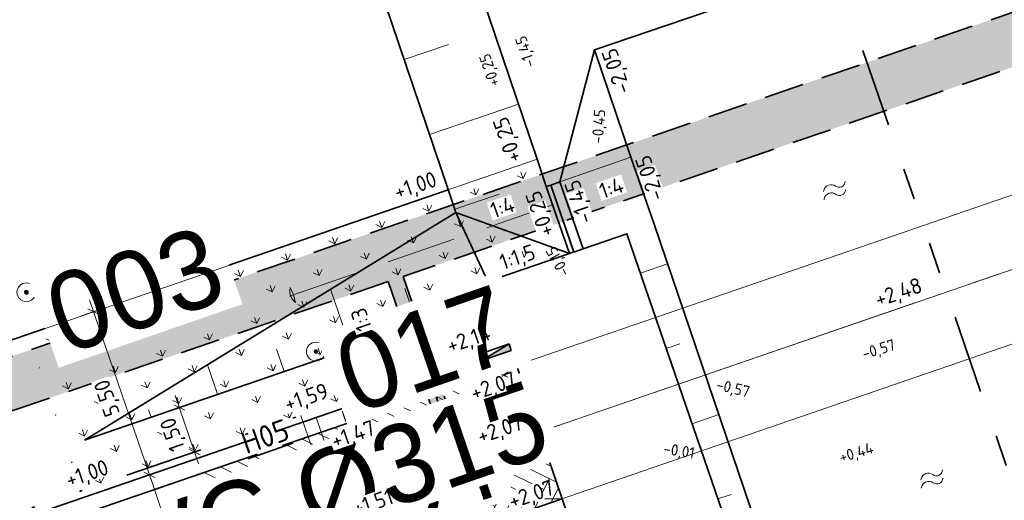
# Model space of a CAD drawing. Header units: metres. Extents: x 264779 to 275389, y 575281 to 580396.
# Tile 61 of 174: x 265316 to 265347, y 576968 to 576983. Entities that reach past the tile are written whole.
import ezdxf
from ezdxf.enums import TextEntityAlignment as Align
from ezdxf.lldxf.tags import DXFTag

# ---------------------------------------------------------------- set-up
doc = ezdxf.new("R2018")
doc.units = ezdxf.units.M
doc.set_wipeout_variables(frame=1)
for name, pattern in [('AL-TEKENBLADGRENS', [11.5, 2.5, -1.5, 1, -1.5, 1, -1.5, 2.5]), ('AM-AS', [16, 10, -2, 2, -2]), ('B-WE-RI-HWA_HUISAANSLUITING_PVC_125-G', [10, 3.25, -0.75, 1.25, -0.75, 1.25, -0.75, 1.25, -0.75]), ('B-WE-RI-HWA_PVC_125-G', [10, 2.25, -1.083333, 2.25, -1.083333, 2.25, -1.083333]), ('B-WE-RI-HWA_PVC_315-G', [10, 2, -1.125, 0.75, -1.125, 2, -1.125, 0.75, -1.125]), ('B-WE-VH-KANTOPSLUITING_TROTTOIRBAND_RWS_[AFMETINGEN1]-G', [10, 2.5, -1.5, 0, -1.5, 0, -1.5, 0, -1.5, 0, -1.5]), ('DASHED', [19.05, 12.7, -6.35]), ('HIDDEN', [9.525, 6.35, -3.175]), ('XX-CENTER', [8, 5, -1, 1, -1])]:
    doc.linetypes.add(name, pattern=pattern)
for name, color, linetype, lineweight in [('B-ME-MO-BORING-S', 252, 'Continuous', 18), ('B-XX-AL-HOOGTELABEL-T25', 252, 'Continuous', 9), ('N-CO-AM-AS-G', 10, 'AM-AS', 9), ('N-OI-RI-ALGEMEEN-B.O.B.-T25', 7, 'Continuous', 25), ('N-OI-RI-ALGEMEEN-INFORMATIE-T25', 7, 'Continuous', 25), ('N-OI-RI-ALGEMEEN-STROOMRICHTING-S', 7, 'Continuous', 25), ('N-OI-RI-ALGEMEEN-VERHANG-T25', 7, 'Continuous', 25), ('N-WA-RI-DETAIL1-G', 1, 'HIDDEN', 18), ('N-WE-GK-BESCHOEIING-G', 130, 'B-WE-GK-BESCHOEIING_TYPE_1-G', 35), ('N-WE-GK-BESCHOEIING_ACHTERKANT-G', 130, 'Continuous', 35), ('N-WE-GW-BERM-G', 90, 'Continuous', 35), ('N-WE-GW-TALUD_KRUIN-G', 3, 'Continuous', 35), ('N-WE-GW-TALUD_TEEN-G', 94, 'Continuous', 35), ('N-WE-GW-TALUDARCERING_KORT-G', 90, 'Continuous', 18), ('N-WE-GW-TALUDARCERING_LANG-G', 60, 'Continuous', 13), ('N-WE-GW-WATERGANG_BODEM-G', 44, 'Continuous', 35), ('N-WE-KL-TRACE-A', 7, 'Continuous', 25), ('N-WE-KL-TRACE-G', 7, 'DASHED', 35), ('N-WE-RI-ALGEMEEN-PUTNUMMER_HWA-T35', 7, 'Continuous', 35), ('N-WE-VH-GOOT_SBS-G', 40, 'Continuous', 35), ('N-WE-VH-KANTOPSLUITING_ELEMENT_EINDVERLOOPBAND_110-220x250-G', 40, 'Continuous', 35), ('N-WE-VH-KANTOPSLUITING_TROTTOIRBAND_RWS_110-220x250-G', 60, 'B-WE-VH-KANTOPSLUITING_TROTTOIRBAND_RWS_[AFMETINGEN1]-G', 35), ('N-WE-VH-KNIKLIJN_AANDUIDING-G', 30, 'Continuous', 18), ('N-WE-VH-VERHARDING_STRAATBAKSTEEN_DIKFORMAAT_KEPER-G', 40, 'Continuous', 35), ('N-XX-AL-HOOGTELABEL-T25-M', 7, 'Continuous', 25), ('N-XX-AL-TOPOGRAFIE-S', 7, 'Continuous', 18), ('X-XX-AL-AANPIJLING-T25', 7, 'Continuous', 25), ('X-XX-AL-PROFIELLIJN-S', 7, 'Continuous', 25), ('X-XX-AL-T18-1000', 10, 'Continuous', 18), ('X-XX-AL-TEKENBLADGRENS-G', 7, 'AL-TEKENBLADGRENS', 35), ('X-XX-AL-VERWIJZING_DOORSNEDE-G', 7, 'XX-CENTER', 35)]:
    doc.layers.add(name, color=color, linetype=linetype, lineweight=lineweight)
for name, color, linetype, lineweight, true_color in [('N-BH-KG-GRENS_PERCEEL-G', 160, 'KG-PERCEEL', 18, 0x003fff), ('N-GV-GR-GRAS_BERMKRUIDENMENGSEL-A', 7, 'Continuous', 18, 0x00a500), ('N-OI-KL-MANTELBUIS_PVC-G', 1, 'MANTELBUIS-PVC', 35, 0xff0000), ('N-OI-RI-HWA_KOLKAANSLUITING_PVC_160-G', 150, 'B-WE-RI-HWA_HUISAANSLUITING_PVC_125-G', 35, 0x007fff), ('N-OI-RI-HWA_KOLKAANSLUITING_PVC_200-G', 150, 'B-WE-RI-HWA_PVC_125-G', 35, 0x007fff), ('N-OI-RI-HWA_PVC_315-G', 150, 'B-WE-RI-HWA_PVC_315-G', 35, 0x007fff), ('N-WE-RI-HWA_KOLK-S', 150, 'Continuous', 25, 0x007fff), ('N-WE-RI-HWA_RIOOLPUT_INSPECTIEPUT-S', 150, 'Continuous', 25, 0x007fff), ('N-WE-VH-VERHARDING_STRAATBAKSTEEN_DIKFORMAAT_KEPER-ROOD-PAARS-A', 7, 'Continuous', 18, 0xa45729)]:
    doc.layers.add(name, color=color, linetype=linetype, lineweight=lineweight, true_color=true_color)
doc.layers.add('X-XX-AL-HULPLAAG-G', color=6, linetype='Continuous', lineweight=18, plot=False)
doc.layers.add('X-XX-AL-T70-250', color=210, linetype='Continuous', lineweight=70, plot=False)
doc.styles.add('NLCS-ISO', font='NLCS-ISO.ttf')
doc.styles.add('NLCS-ISO-ANNOTATIVE-T18', font='NLCS-ISO.ttf', dxfattribs={"height": 1.8})
doc.styles.add('NLCS-ISO-ANNOTATIVE-T25', font='NLCS-ISO.ttf', dxfattribs={"height": 2.5})
doc.styles.add('NLCS-ISO-ANNOTATIVE-T25-BOB', font='NLCS-ISO.ttf', dxfattribs={"oblique": 30, "height": 2.5})
doc.styles.add('NLCS-ISO-ANNOTATIVE-T35', font='NLCS-ISO.ttf', dxfattribs={"height": 3.5})
doc.styles.add('NLCS-ISO-M1000-T25', font='NLCS-ISO.ttf', dxfattribs={"height": 2.5})
doc.styles.get("Standard").update_dxf_attribs({"font": 'arial.ttf'})
doc.styles.add('TEKST VOOR LINE', font='NLCS-ISO.ttf', dxfattribs={"height": 1})
doc.linetypes.add('B-WE-GK-BESCHOEIING_TYPE_1-G', pattern='A,7.5,[151,NLCS.shx,S=2,R=0,X=-0.25,Y=0.6],2.5', length=10)
doc.linetypes.add('KG-PERCEEL', pattern='A,2.75,-1,["P",Standard,S=0.9,R=0,X=-0.5,Y=-0.45],-1,2.75,-1,[5,NLCS.shx,S=0.375,R=0,X=0,Y=0],-1', length=9.5)
tags = doc.linetypes.add('MANTELBUIS-PVC', pattern='A,2.10896,-0.32,["PVC",TEKST VOOR LINE,S=1,R=0,X=0,Y=-0.5],-2.72,2.10896', length=7.25792).pattern_tags.tags
tags[6] = DXFTag(74, 10)
doc.dimstyles.new('NLCS-ANNOTATIVE-T25-SCHRAP', dxfattribs={"dimtxt": 2.5, "dimasz": 1.4, "dimexe": 2, "dimexo": 2, "dimgap": 0.7, "dimtad": 1, "dimzin": 0, "dimtxsty": 'NLCS-ISO-ANNOTATIVE-T25', "dimblk": 'OBLIQUE', "dimcen": 2.5, "dimdle": 2, "dimclrd": 256, "dimclre": 256, "dimclrt": 256, "dimadec": 1, "dimazin": 0, "dimtfac": 1, "dimtofl": 0, "dimtmove": 1, "dimatfit": 0, "dimldrblk": 'OBLIQUE', "dimfxl": 2, "dimfxlon": 1, "dimtfillclr": 256, "dimtolj": 1, "dimtzin": 0, "dimlwd": 18, "dimlwe": 18, "dimarcsym": 0})
pattern_1 = [(109.0885258, (229946.4539, 679547.0011), (-1.011904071, 0.491604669), [0.2109375, -1.380052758]), (64.0885258, (229946.4539, 679547.0011), (-1.011904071, 0.491604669), [0.2109375, -0.9140625]), (154.0885258, (229946.4539, 679547.0011), (-0.491604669, -1.011904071), [0.2109375, -0.9140625])]

# ---------------------------------------------------------------- blocks, each defined once
blk = doc.blocks.new('_Oblique')
at = {"color": 0, "linetype": 'ByBlock', "lineweight": -2}
blk.add_line((-0.5, -0.5), (0.5, 0.5), dxfattribs=at)
blk = doc.blocks.new('*D117')
at = {"layer": 'Defpoints', "color": 0, "transparency": 16777216}
for p in [(265329.412, 576966.486), (265305.566, 576964.112), (265321.445, 576963.75)]:
    blk.add_point(p, dxfattribs=at)
at = {"layer": 'X-XX-AL-AANPIJLING-T25', "lineweight": 18, "transparency": 16777216}
for p, q in [((265319.28, 576968.821), (265320.037, 576969.081)), ((265319.528, 576969.329), (265321.574, 576963.371)), ((265321.823, 576963.879), (265321.066, 576963.62))]:
    blk.add_line(p, q, dxfattribs=at)
at = {"layer": 'X-XX-AL-AANPIJLING-T25', "lineweight": 18, "transparency": 16777216, "xscale": 0.28, "yscale": 0.28, "zscale": 0.28}
for p, rotation in [((265319.658, 576968.951), 108.9526709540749), ((265321.445, 576963.75), 288.9526709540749)]:
    blk.add_blockref('_Oblique', p, dxfattribs=dict(at, rotation=rotation))
at = {"layer": 'X-XX-AL-AANPIJLING-T25', "transparency": 16777216, "insert": (265320.135, 576966.207), "char_height": 0.5, "attachment_point": 5, "rotation": 108.9527, "style": 'NLCS-ISO-ANNOTATIVE-T25', "bg_fill": 3, "box_fill_scale": 1.1, "bg_fill_color": 256, "bg_fill_true_color": 13158600, "bg_fill_transparency": 0}
blk.add_mtext('\\A1;5,50', dxfattribs=at)
blk = doc.blocks.new('*D119')
at = {"layer": 'Defpoints', "color": 0, "transparency": 16777216}
for p in [(265317.872, 576974.153), (265303.592, 576969.249), (265305.566, 576964.112)]:
    blk.add_point(p, dxfattribs=at)
at = {"layer": 'X-XX-AL-AANPIJLING-T25', "lineweight": 18, "transparency": 16777216}
for p, q in [((265319.788, 576968.573), (265317.742, 576974.531)), ((265317.494, 576974.023), (265318.25, 576974.283)), ((265319.28, 576968.821), (265320.037, 576969.081))]:
    blk.add_line(p, q, dxfattribs=at)
at = {"layer": 'X-XX-AL-AANPIJLING-T25', "lineweight": 18, "transparency": 16777216, "xscale": 0.28, "yscale": 0.28, "zscale": 0.28}
for p, rotation in [((265317.872, 576974.153), 108.9526709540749), ((265319.658, 576968.951), 288.9526709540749)]:
    blk.add_blockref('_Oblique', p, dxfattribs=dict(at, rotation=rotation))
at = {"layer": 'X-XX-AL-AANPIJLING-T25', "transparency": 16777216, "insert": (265318.349, 576971.409), "char_height": 0.5, "attachment_point": 5, "rotation": 108.9527, "style": 'NLCS-ISO-ANNOTATIVE-T25', "bg_fill": 3, "box_fill_scale": 1.1, "bg_fill_color": 256, "bg_fill_true_color": 13158600, "bg_fill_transparency": 0}
blk.add_mtext('\\A1;5,50', dxfattribs=at)
blk = doc.blocks.new('*D33')
at = {"layer": 'X-XX-AL-AANPIJLING-T25', "lineweight": 18, "transparency": 16777216}
for p, q in [((265320.482, 576971.476), (265321.229, 576969.301)), ((265320.612, 576971.097), (265320.233, 576970.967)), ((265321.099, 576969.679), (265320.721, 576969.549))]:
    blk.add_line(p, q, dxfattribs=at)
at = {"layer": 'X-XX-AL-AANPIJLING-T25', "transparency": 16777216, "insert": (265320.44, 576970.245), "char_height": 0.5, "attachment_point": 5, "rotation": 108.9692, "style": 'NLCS-ISO-ANNOTATIVE-T25', "bg_fill": 3, "box_fill_scale": 1.1, "bg_fill_color": 256, "bg_fill_true_color": 13158600, "bg_fill_transparency": 0}
blk.add_mtext('\\A1;1,50', dxfattribs=at)
at = {"layer": 'Defpoints', "color": 0, "transparency": 16777216}
for p in [(265320.612, 576971.098), (265321.099, 576969.679), (265321.099, 576969.679)]:
    blk.add_point(p, dxfattribs=at)
at = {"layer": 'X-XX-AL-AANPIJLING-T25', "lineweight": 18, "transparency": 16777216, "xscale": 0.28, "yscale": 0.28, "zscale": 0.28}
for p, rotation in [((265320.612, 576971.097), 108.9691718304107), ((265321.099, 576969.679), 288.9691718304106)]:
    blk.add_blockref('_Oblique', p, dxfattribs=dict(at, rotation=rotation))
blk = doc.blocks.new('N-SRI-PUT_HWA-SO')
at = {"ltscale": 0.99999}
blk.add_wipeout([(-2, 2), (2, 2), (2, -2), (-2, -2)], dxfattribs=at)
h = blk.add_hatch(color=256, dxfattribs=at)
h.dxf.hatch_style = 1
h.paths.add_polyline_path([(-2, 0, 1), (2, 0, 1)])
at = {"ltscale": 0.99999, "flags": 128}
blk.add_lwpolyline([(-2, -2), (2, -2), (2, 2), (-2, 2)], close=True, dxfattribs=at)
at = {"ltscale": 0.99999}
blk.add_circle((0, 0), 2, dxfattribs=at)
blk = doc.blocks.new('*U97')
blk.add_wipeout([(-1.125, 0.75), (1.125, 0.75), (1.125, -0.75), (-1.125, -0.75)])
h = blk.add_hatch(color=256)
h.dxf.hatch_style = 1
h.paths.add_polyline_path([(0, 0), (-1.125, 0.75), (-1.125, -0.75)])
h.paths.add_polyline_path([(1.125, -0.75), (1.125, 0.75), (0, 0)])
for p, q in [((-1.125, -0.75), (1.125, 0.75)), ((1.125, -0.75), (-1.125, 0.75))]:
    blk.add_line(p, q)
at = {"flags": 128}
blk.add_lwpolyline([(-1.125, -0.75), (1.125, -0.75), (1.125, 0.75), (-1.125, 0.75)], close=True, dxfattribs=at)
blk = doc.blocks.new('Boring uitgevoerd door derden')
h = blk.add_hatch(color=256)
h.dxf.hatch_style = 1
edge = h.paths.add_edge_path()
edge.add_arc((0, 0), 0.3, 0, 360)
for radius in [1.5, 0.3]:
    blk.add_circle((0, 0), radius)
at = {"lineweight": 30, "flags": 104}
blk.add_attdef('01', text='', height=1.8, dxfattribs=at).set_placement((2.52, 0.99), align=Align.TOP_LEFT)
blk = doc.blocks.new('*U141')
at = {"layer": 'N-OI-RI-ALGEMEEN-STROOMRICHTING-S', "ltscale": 0.99999}
blk.add_hatch(color=256, dxfattribs=at).paths.add_polyline_path([(84.72, 29.1), (90.35, 30.04), (89.74, 31.81)])
at = {"flags": 128}
blk.add_lwpolyline([(0, 0), (118.22, 40.6)], dxfattribs=at)
at = {"layer": 'N-OI-RI-ALGEMEEN-STROOMRICHTING-S', "ltscale": 0.99999}
blk.add_lwpolyline([(84.72, 29.1), (90.35, 30.04), (89.74, 31.81)], close=True, dxfattribs=at)
at = {"layer": 'N-OI-RI-ALGEMEEN-B.O.B.-T25', "lineweight": 30, "ltscale": 0.5, "oblique": 30, "flags": 5}
for tag, p in [('+0,00', (109.51, 37.08)), ('+0,01', (2.66, 0.38))]:
    blk.add_attdef(tag, text='', height=2.5, rotation=18.9552, dxfattribs=at).set_placement(p, align=Align.TOP_LEFT)
at = {"layer": 'N-OI-RI-ALGEMEEN-INFORMATIE-T25', "lineweight": 30, "ltscale": 0.5, "oblique": 30, "flags": 5}
blk.add_attdef('BETON%%C160', text='', height=2.5, rotation=18.9552, dxfattribs=at).set_placement((78, 29.93), align=Align.TOP_RIGHT)
at = {"layer": 'N-OI-RI-ALGEMEEN-VERHANG-T25', "lineweight": 30, "ltscale": 0.5, "oblique": 30, "flags": 5}
blk.add_attdef('1:1000', text='', height=2.5, rotation=18.9552, dxfattribs=at).set_placement((65.09, 21.82), align=Align.TOP_LEFT)
blk = doc.blocks.new('*U183')
for points in [[(0.07, 103), (0.42, 103), (0.41, 100.18), (3.24, 102.99), (3.24, 100.16), (10.24, 100.15), (10.24, 99.81), (3.24, 99.82), (3.23, 96.99), (0.41, 99.83), (0.4, 97), (0.05, 97)], [(-0.18, -3), (0.17, -3), (0.17, -0.18), (2.99, -3.01), (3, -0.18), (10, -0.19), (10, 0.15), (3, 0.16), (3.01, 2.99), (0.18, 0.17), (0.18, 3), (-0.17, 3)]]:
    blk.add_hatch(color=256).paths.add_polyline_path(points)
at = {"linetype": 'Continuous'}
for points in [[(0.07, 103), (0.42, 103), (0.41, 100.18), (3.24, 102.99), (3.24, 100.16), (10.24, 100.15), (10.24, 99.81), (3.24, 99.82), (3.23, 96.99), (0.41, 99.83), (0.4, 97), (0.05, 97), (0.07, 103)], [(0.17, -3), (0.17, -2.33), (0.17, -0.18), (0.91, -0.92), (2.99, -3.01), (3, -0.18), (10, -0.19), (10, 0.15), (3, 0.16), (3.01, 2.99), (1.59, 1.58), (0.18, 0.17), (0.18, 3), (-0.17, 3), (-0.18, -3)]]:
    blk.add_lwpolyline(points, dxfattribs=at)
at = {"layer": 'X-XX-AL-VERWIJZING_DOORSNEDE-G'}
blk.add_lwpolyline([(0, 0), (0.24, 100)], dxfattribs=at)
at = {"char_height": 5, "attachment_point": 2, "rotation": 89.8649, "style": 'NLCS-ISO', "bg_fill": 3, "box_fill_scale": 1.15, "bg_fill_color": 256, "bg_fill_transparency": 0}
for insert in [(5.64, 104.65), (5.37, -4.85)]:
    blk.add_mtext('D', dxfattribs=dict(at, insert=insert))
blk = doc.blocks.new('SOG-TOPOGRAFIE_WATER-SO')
at = {"flags": 128}
for points in [[(-1.91, 0.46), (-1.82, 0.6, -0.538831), (0.18, 0.63, 0.605168), (1.86, 0.83, -4.035705)], [(-2.28, -0.81), (-2.19, -0.67, -0.538831), (-0.18, -0.63, 0.605168), (1.49, -0.44, -4.035705)]]:
    blk.add_lwpolyline(points, format="xyb", dxfattribs=at)
blk = doc.blocks.new('*U182')
h = blk.add_hatch(color=256)
h.dxf.hatch_style = 1
h.paths.add_polyline_path([(0, 0.22), (-1, 0.22), (-1, 0)])
for p, q in [((-1, 0), (0, 0.22)), ((0, 0.22), (-1, 0.22)), ((-1, 0.22), (-1, 0)), ((-1, 0), (0, 0)), ((0, 0), (0, 0.22))]:
    blk.add_line(p, q)

msp = doc.modelspace()

# ---------------------------------------------------------------- hatches: boundary and pattern name
at = {"layer": 'N-GV-GR-GRAS_BERMKRUIDENMENGSEL-A'}
h = msp.add_hatch(dxfattribs=at)
h.set_pattern_fill('AGR-KRUIDEN', color=256, scale=0.5625, pattern_type=2)
h.set_pattern_definition(pattern_1)
h.paths.add_polyline_path([(265329.192, 576978.041), (265329.438, 576977.316), (265333.064, 576976.008), (265332.325, 576978.143), (265332.03, 576979.015)])
h = msp.add_hatch(dxfattribs=at)
h.set_pattern_fill('AGR-KRUIDEN', color=256, scale=0.5625, pattern_type=2)
h.set_pattern_definition(pattern_1)
h.paths.add_polyline_path([(265329.438, 576977.316), (265329.192, 576978.041), (265315.769, 576973.431), (265317.484, 576968.437), (265331.136, 576973.126), (265330.649, 576974.544), (265317.587, 576970.059)])
h = msp.add_hatch(dxfattribs=at)
h.set_pattern_fill('AGR-KRUIDEN', color=256, scale=0.5625, pattern_type=2)
h.set_pattern_definition(pattern_1)
h.paths.add_polyline_path([(265330.649, 576974.544), (265330.454, 576975.112), (265329.438, 576977.316), (265317.587, 576970.059)], flags=17)
h = msp.add_hatch(dxfattribs=at)
h.set_pattern_fill('AGR-KRUIDEN', color=256, scale=0.5625, pattern_type=2)
h.set_pattern_definition(pattern_1)
h.paths.add_polyline_path([(265330.454, 576975.112), (265333.064, 576976.008), (265329.438, 576977.316)])
at = {"layer": 'N-WE-KL-TRACE-A'}
h = msp.add_hatch(dxfattribs=at)
h.set_pattern_fill('DOTS', color=256, scale=0.5, angle=-0.069)
h.set_pattern_definition([(19.019479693, (53607.36198, 115305.85214), (0.02330677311, 0.175950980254), [0, -0.15875])])
h.paths.add_polyline_path([(265327.755, 576975.274), (265328.284, 576973.732), (265330.649, 576974.544), (265330.811, 576974.071), (265328.447, 576973.259), (265331.026, 576965.75), (265333.39, 576966.562), (265333.553, 576966.089), (265330.715, 576965.115), (265327.282, 576975.112), (265302.25, 576966.515), (265296.331, 576983.937), (265248.543, 576967.444), (265253.844, 576952.084), (265253.371, 576951.921), (265248.07, 576967.281), (265234.364, 576962.551), (265234.2, 576963.023), (265259.96, 576971.913), (265257.072, 576980.279), (265257.545, 576980.442), (265260.432, 576972.076), (265286.9, 576981.211), (265284.013, 576989.577), (265284.486, 576989.74), (265287.373, 576981.374), (265296.17, 576984.41), (265285.353, 577016.246), (265286.915, 577016.777), (265303.28, 576968.613), (265380.151, 576995.012), (265363.785, 577042.669), (265365.346, 577043.205), (265374.891, 577015.41), (265455.352, 577043.041), (265455.888, 577041.481), (265375.427, 577013.849), (265382.777, 576992.446), (265464.49, 577020.508), (265464.652, 577020.035), (265462.288, 577019.223), (265464.867, 577011.713), (265467.231, 577012.525), (265467.393, 577012.052), (265464.556, 577011.078), (265461.815, 577019.06), (265382.94, 576991.973), (265393.03, 576962.587), (265427.338, 576974.369), (265424.627, 576982.267), (265426.188, 576982.803), (265428.899, 576974.905), (265473.51, 576990.225), (265474.05, 576988.666), (265393.566, 576961.027), (265400.927, 576939.596), (265399.367, 576939.06), (265392.005, 576960.491), (265390.587, 576960.004), (265390.051, 576961.564), (265391.47, 576962.051), (265380.687, 576993.452), (265356.28, 576985.07), (265359.713, 576975.073), (265356.876, 576974.099), (265356.713, 576974.571), (265359.078, 576975.383), (265356.499, 576982.893), (265354.134, 576982.081), (265353.972, 576982.554), (265356.336, 576983.366), (265355.807, 576984.907)])
at = {"layer": 'N-WE-VH-VERHARDING_STRAATBAKSTEEN_DIKFORMAAT_KEPER-ROOD-PAARS-A'}
h = msp.add_hatch(dxfattribs=at)
h.set_pattern_fill('AVH-SBS_DIKFORMAAT_KEPER', color=256, scale=28.125, angle=134.86, pattern_type=2)
h.set_pattern_definition([(153.94852576, (70142.2196, 116704.19264), (-0.51914757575, -0.1782353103), [1.5525, -0.77625]), (63.94852576, (70141.70823, 116703.14656), (-0.51914757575, -0.1782353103), [1.5525, -0.77625]), (153.94852576, (70141.26265, 116704.44443), (-0.51914757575, -0.1782353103), [0, -2.32875]), (153.94852576, (70141.78957, 116703.75483), (-0.51914757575, -0.1782353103), [0, -2.32875])])
h.paths.add_polyline_path([(265331.37, 576972.445), (265321.285, 576968.981), (265322.746, 576964.725), (265332.832, 576968.189)])

# ---------------------------------------------------------------- linework, layer by layer
at = {"layer": 'N-CO-AM-AS-G'}
msp.add_lwpolyline([(265289.228, 576955.593), (265507.809, 577030.658)], dxfattribs=at)
at = {"layer": 'N-OI-KL-MANTELBUIS_PVC-G', "flags": 128}
msp.add_lwpolyline([(265328.201, 576973.207), (265330.799, 576965.64)], dxfattribs=at)
at = {"layer": 'N-OI-RI-HWA_KOLKAANSLUITING_PVC_200-G', "flags": 128}
msp.add_lwpolyline([(265330.199, 576970.853), (265330.389, 576970.76), (265331.615, 576967.189), (265331.806, 576967.096), (265332.491, 576967.332)], dxfattribs=at)
at = {"layer": 'N-WA-RI-DETAIL1-G', "ltscale": 0.35, "flags": 128}
msp.add_lwpolyline([(265332.528, 576977.556), (265324.023, 576974.612)], dxfattribs=at)
msp.add_lwpolyline([(265324.154, 576974.922), (265324.26, 576974.694), (265324.318, 576974.45, -0.3)], format="xyb", close=True, dxfattribs=at)
at = {"layer": 'N-WE-GK-BESCHOEIING-G', "ltscale": 0.6, "flags": 128}
msp.add_lwpolyline([(265333.206, 576976.057), (265332.467, 576978.192)], dxfattribs=at)
at = {"layer": 'N-WE-GK-BESCHOEIING_ACHTERKANT-G', "flags": 128}
msp.add_lwpolyline([(265332.467, 576978.192), (265332.325, 576978.143), (265333.064, 576976.008), (265333.206, 576976.057)], dxfattribs=at)
at = {"layer": 'N-WE-GW-BERM-G', "flags": 128}
msp.add_lwpolyline([(265329.192, 576978.041), (265303.592, 576969.249), (265285.314, 577023.043)], dxfattribs=at)
at = {"layer": 'N-WE-GW-BERM-G'}
msp.add_lwpolyline([(265331.136, 576973.126), (265330.454, 576975.112), (265333.064, 576976.008)], dxfattribs=at)
at = {"layer": 'N-WE-GW-TALUD_KRUIN-G', "ltscale": 0.99999, "flags": 128}
for points in [[(265286.032, 576987.1), (265288.471, 576989.761), (265278.002, 577020.566), (265285.306, 577023.04), (265303.376, 577029.089), (265311.031, 577031.61), (265329.191, 576978.046), (265329.438, 576977.316)], [(265329.438, 576977.316), (265333.064, 576976.008)], [(265330.454, 576975.112), (265329.438, 576977.316)], [(265330.649, 576974.544), (265330.649, 576974.544), (265317.587, 576970.059)]]:
    msp.add_lwpolyline(points, dxfattribs=at)
at = {"layer": 'N-WE-GW-TALUD_TEEN-G', "ltscale": 0.99999, "flags": 128}
for points in [[(265275.825, 577022.996), (265284.349, 577025.883), (265302.43, 577031.936), (265312.917, 577035.39), (265332.03, 576979.015), (265332.325, 576978.143), (265333.064, 576976.008)], [(265329.438, 576977.316), (265317.587, 576970.059)]]:
    msp.add_lwpolyline(points, dxfattribs=at)
at = {"layer": 'N-WE-GW-TALUDARCERING_KORT-G'}
for p, q in [((265327.784, 576982.194), (265329.205, 576982.676)), ((265329.407, 576977.417), (265330.825, 576977.905)), ((265328.211, 576973.707), (265327.805, 576974.887)), ((265323.961, 576972.248), (265323.718, 576972.956)), ((265336.156, 576972.978), (265336.586, 576973.126)), ((265319.712, 576970.788), (265319.63, 576971.024)), ((265337.804, 576968.179), (265338.228, 576968.325))]:
    msp.add_line(p, q, dxfattribs=at)
at = {"layer": 'N-WE-GW-TALUDARCERING_LANG-G'}
for p, q in [((265328.594, 576979.805), (265331.435, 576980.768)), ((265332.759, 576978.293), (265335.027, 576979.078)), ((265335.332, 576975.377), (265336.198, 576975.675)), ((265326.086, 576972.977), (265325.437, 576974.866)), ((265321.836, 576971.518), (265321.512, 576972.462)), ((265336.98, 576970.579), (265337.834, 576970.872))]:
    msp.add_line(p, q, dxfattribs=at)
at = {"layer": 'N-WE-GW-WATERGANG_BODEM-G', "flags": 128}
for points in [[(265333.863, 576982.501), (265346.616, 576986.84)], [(265342.724, 576947.32), (265343.334, 576945.521), (265345.433, 576948.783), (265340.012, 576964.503), (265339.038, 576967.338), (265335.766, 576976.943), (265335.027, 576979.078), (265333.863, 576982.501)]]:
    msp.add_lwpolyline(points, dxfattribs=at)
msp.add_lwpolyline([(265333.499, 576976.157), (265332.759, 576978.293), (265332.467, 576978.192), (265333.206, 576976.056)], close=True, dxfattribs=at)
at = {"layer": 'N-WE-KL-TRACE-G', "ltscale": 0.1}
for points in [[(265260.432, 576972.076), (265286.9, 576981.211), (265284.013, 576989.577), (265284.486, 576989.74), (265287.373, 576981.374), (265296.17, 576984.41), (265285.353, 577016.246), (265286.915, 577016.777), (265286.915, 577016.777), (265303.28, 576968.613), (265380.151, 576995.012)], [(265355.807, 576984.907), (265327.755, 576975.274), (265328.284, 576973.732), (265330.649, 576974.544), (265330.811, 576974.071), (265328.447, 576973.259), (265331.026, 576965.75), (265333.39, 576966.562), (265333.553, 576966.089), (265330.715, 576965.115), (265327.282, 576975.112), (265302.25, 576966.515), (265296.331, 576983.937), (265248.543, 576967.444)]]:
    msp.add_lwpolyline(points, dxfattribs=at)
at = {"layer": 'N-WE-VH-GOOT_SBS-G', "flags": 128}
msp.add_lwpolyline([(265233.722, 576939.887), (265241.289, 576942.485), (265234.902, 576960.991), (265287.107, 576979.008, 0.412828), (265290.83, 576986.61), (265280.644, 577016.584), (265284.427, 577017.883), (265301.063, 576968.93, 0.415155), (265308.693, 576965.186), (265331.208, 576972.918), (265331.37, 576972.445), (265308.855, 576964.713, -0.415155), (265300.59, 576968.769), (265284.115, 577017.247), (265281.278, 577016.272), (265291.304, 576986.771, -0.412828), (265287.27, 576978.535), (265235.538, 576960.681), (265241.925, 576942.175), (265241.452, 576942.012), (265233.885, 576939.414)], format="xyb", close=True, dxfattribs=at)
msp.add_lwpolyline([(265332.994, 576967.716), (265300.322, 576956.495), (265300.159, 576956.968), (265332.832, 576968.189)], close=True, dxfattribs=at)
at = {"layer": 'N-WE-VH-KNIKLIJN_AANDUIDING-G', "ltscale": 0.75}
msp.add_line((265326.771, 576965.579), (265324.985, 576970.781), dxfattribs=at)
at = {"layer": 'N-WE-VH-KNIKLIJN_AANDUIDING-G', "ltscale": 0.75, "flags": 128}
msp.add_lwpolyline([(265331.37, 576972.445), (265325.878, 576968.18), (265332.832, 576968.189)], dxfattribs=at)
at = {"layer": 'X-XX-AL-HULPLAAG-G'}
for points in [[(265288.498, 576957.722), (265312.113, 576965.831), (265325.146, 576970.307), (265343.031, 576976.449), (265360.263, 576982.367), (265372.841, 576986.687), (265451.324, 577013.639), (265466.287, 577018.777), (265498.027, 577029.678), (265507.078, 577032.786)], [(265289.959, 576953.465), (265313.574, 576961.575), (265326.607, 576966.051), (265344.493, 576972.193), (265361.724, 576978.111), (265374.303, 576982.431), (265452.786, 577009.383), (265467.748, 577014.521), (265499.489, 577025.422), (265508.54, 577028.53)]]:
    msp.add_lwpolyline(points, dxfattribs=at)
at = {"layer": 'X-XX-AL-HULPLAAG-G', "flags": 128}
msp.add_lwpolyline([(265332.325, 576978.143), (265333.064, 576976.008)], dxfattribs=at)
at = {"layer": 'X-XX-AL-T70-250'}
msp.add_circle((265332.101, 576970.317), 0.3, dxfattribs=at)
at = {"layer": 'X-XX-AL-TEKENBLADGRENS-G'}
msp.add_line((265315.938, 577059.024), (265371.496, 576898.478), dxfattribs=at)

# ---------------------------------------------------------------- block references
at = {"layer": 'B-ME-MO-BORING-S'}
ref = msp.add_blockref('Boring uitgevoerd door derden', (265315.73, 576974.77), dxfattribs=dict(at, xscale=0.2, yscale=0.2, zscale=0.2, rotation=19.0885257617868))
lines = msp.add_mtext('003', dxfattribs={"layer": '0', "insert": (265316.141, 576975.123), "char_height": 2.5, "attachment_point": 1, "rotation": 19.0885, "bg_fill": 3, "box_fill_scale": 1.125, "bg_fill_color": 256, "bg_fill_transparency": 0})
ref.add_attrib('01', '', (265316.141, 576975.123)).embed_mtext(lines)
at = {"layer": 'N-XX-AL-TOPOGRAFIE-S', "xscale": 0.2, "yscale": 0.2, "zscale": 0.2, "rotation": 19.0885257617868}
for p in [(265341.567, 576978.026), (265344.669, 576968.825)]:
    msp.add_blockref('SOG-TOPOGRAFIE_WATER-SO', p, dxfattribs=at)

# ---------------------------------------------------------------- next in the draw order: block references
at = {"layer": 'N-WE-RI-HWA_RIOOLPUT_INSPECTIEPUT-S', "xscale": 0.2000000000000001, "yscale": 0.2000000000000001, "zscale": 0.2000000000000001, "rotation": 198.9533991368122}
msp.add_blockref('N-SRI-PUT_HWA-SO', (265325.088, 576969.098), dxfattribs=at)

# ---------------------------------------------------------------- next in the draw order: texts
at = {"layer": 'B-XX-AL-HOOGTELABEL-T25', "char_height": 0.36, "width": 0.36, "attachment_point": 1, "style": 'NLCS-ISO-ANNOTATIVE-T25', "bg_fill": 3, "box_fill_scale": 1.1, "bg_fill_color": 256, "bg_fill_transparency": 0}
for s, insert, rotation in [('-0,45', (265333.77, 576979.532), 85.5418), ('-0,57', (265342.365, 576972.974), 16.8017), ('-0,57', (265337.807, 576972.019), 346.3989), ('+0,44', (265341.637, 576969.674), 16.8017), ('-0,01', (265336.104, 576969.975), 351.1187)]:
    msp.add_mtext(s, dxfattribs=dict(at, insert=insert, rotation=rotation))
at = {"layer": 'X-XX-AL-T18-1000', "insert": (265327.736, 576971.461), "char_height": 0.36, "width": 4.0716, "attachment_point": 5, "rotation": 18.9534, "style": 'NLCS-ISO-ANNOTATIVE-T18', "bg_fill": 3, "box_fill_scale": 1.1, "bg_fill_color": 256, "bg_fill_transparency": 0}
msp.add_mtext('MOLGOOT 7 STREK', dxfattribs=at)

# ---------------------------------------------------------------- next in the draw order: dimensions: what is measured, and where the dimension line sits
at = {"layer": 'X-XX-AL-AANPIJLING-T25'}
dim = msp.add_linear_dim(base=(265321.099, 576969.679), p1=(265320.612, 576971.098), p2=(265321.099, 576969.679), angle=288.9692, dimstyle='NLCS-ANNOTATIVE-T25-SCHRAP', override={"dimtad": 4, "dimtfill": 1}, dxfattribs=at)
dim.commit()
dim.dimension.update_dxf_attribs({"geometry": '*D33', "text_midpoint": (265320.856, 576970.388), "dimtype": 161})

# ---------------------------------------------------------------- next in the draw order: linework, layer by layer
at = {"layer": 'N-WE-GW-WATERGANG_BODEM-G', "flags": 128}
for points in [[(265332.759, 576978.293), (265333.863, 576982.501)], [(265336.768, 576966.559), (265338.193, 576967.048), (265334.899, 576976.638), (265333.499, 576976.157)]]:
    msp.add_lwpolyline(points, dxfattribs=at)
at = {"layer": 'N-WE-VH-VERHARDING_STRAATBAKSTEEN_DIKFORMAAT_KEPER-G', "flags": 128}
msp.add_lwpolyline([(265284.115, 577017.247), (265281.278, 577016.272), (265291.304, 576986.771, -0.412828), (265287.27, 576978.535), (265235.538, 576960.681), (265241.925, 576942.175), (265252.33, 576945.743, -0.414208), (265244.065, 576949.767), (265243.543, 576951.279, -0.414214), (265247.567, 576959.544), (265287.402, 576973.292, -0.415601), (265295.677, 576969.239), (265296.19, 576967.723, -0.412833), (265292.156, 576959.487), (265290.919, 576959.06), (265292.663, 576953.983), (265295.361, 576946.31, -0.415015), (265300.322, 576956.495), (265300.159, 576956.968), (265332.832, 576968.189), (265331.37, 576972.445), (265308.855, 576964.713, -0.415155), (265300.59, 576968.769)], format="xyb", close=True, dxfattribs=at)
at = {"layer": 'X-XX-AL-HULPLAAG-G', "flags": 128}
msp.add_lwpolyline([(265325.218, 576968.72), (265326.418, 576965.225)], dxfattribs=at)

# ---------------------------------------------------------------- next in the draw order: block references
at = {"layer": 'N-WE-RI-HWA_KOLK-S', "xscale": -0.2, "yscale": 0.2, "zscale": 0.2, "rotation": 198.9533991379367}
msp.add_blockref('*U97', (265330.65, 576972.462), dxfattribs=at)

# ---------------------------------------------------------------- next in the draw order: texts
at = {"layer": 'B-XX-AL-HOOGTELABEL-T25', "char_height": 0.36, "width": 0.36, "attachment_point": 1, "style": 'NLCS-ISO-ANNOTATIVE-T25', "bg_fill": 3, "box_fill_scale": 1.1, "bg_fill_color": 256, "bg_fill_transparency": 0}
for s, insert, rotation in [('-1,45', (265331.641, 576981.893), 108.1942), ('+0,25', (265330.504, 576981.288), 108.1942), ('-0,15', (265332.77, 576975.22), 118.5753)]:
    msp.add_mtext(s, dxfattribs=dict(at, insert=insert, rotation=rotation))

# ---------------------------------------------------------------- next in the draw order: linework, layer by layer
at = {"layer": 'N-OI-RI-HWA_KOLKAANSLUITING_PVC_160-G', "flags": 128}
msp.add_lwpolyline([(265330.362, 576972.839), (265330.553, 576972.746), (265330.602, 576972.604)], dxfattribs=at)
at = {"layer": 'N-OI-RI-HWA_KOLKAANSLUITING_PVC_200-G', "flags": 128}
msp.add_lwpolyline([(265330.199, 576970.853), (265330.292, 576971.043), (265329.796, 576972.486), (265329.889, 576972.676), (265330.575, 576972.912)], dxfattribs=at)

# ---------------------------------------------------------------- next in the draw order: block references
at = {"layer": 'N-WE-RI-HWA_KOLK-S', "xscale": -0.2, "yscale": 0.2, "zscale": 0.2, "rotation": 198.9533991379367}
msp.add_blockref('*U97', (265331.076, 576972.608), dxfattribs=at)

# ---------------------------------------------------------------- next in the draw order: linework, layer by layer
at = {"layer": 'N-BH-KG-GRENS_PERCEEL-G'}
msp.add_lwpolyline([(265332.03, 576979.015), (265326.695, 576994.751), (265298.197, 576985.128), (265303.592, 576969.249)], close=True, dxfattribs=at)
at = {"layer": 'N-OI-RI-HWA_KOLKAANSLUITING_PVC_160-G', "flags": 128}
msp.add_lwpolyline([(265330.575, 576972.912), (265330.788, 576972.985), (265330.979, 576972.892), (265331.027, 576972.75)], dxfattribs=at)
at = {"layer": 'N-WE-VH-KANTOPSLUITING_TROTTOIRBAND_RWS_110-220x250-G', "ltscale": 0.99999, "flags": 128}
msp.add_lwpolyline([(265331.136, 576973.126), (265308.621, 576965.394, -0.415155), (265301.271, 576969.001), (265297.905, 576978.908)], format="xyb", dxfattribs=at)

# ---------------------------------------------------------------- next in the draw order: block references
at = {"layer": 'B-ME-MO-BORING-S'}
ref = msp.add_blockref('Boring uitgevoerd door derden', (265324.97, 576972.88), dxfattribs=dict(at, xscale=0.2, yscale=0.2, zscale=0.2, rotation=19.0885257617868))
lines = msp.add_mtext('017', dxfattribs={"layer": '0', "insert": (265325.381, 576973.233), "char_height": 2.5, "attachment_point": 1, "rotation": 19.0885, "bg_fill": 3, "box_fill_scale": 1.125, "bg_fill_color": 256, "bg_fill_transparency": 0})
ref.add_attrib('01', '', (265325.381, 576973.233)).embed_mtext(lines)
at = {"layer": 'N-WE-VH-KANTOPSLUITING_ELEMENT_EINDVERLOOPBAND_110-220x250-G', "xscale": -1, "yscale": -1, "zscale": -1, "rotation": 19.04055229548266}
msp.add_blockref('*U182', (265330.191, 576972.799), dxfattribs=at)

# ---------------------------------------------------------------- next in the draw order: texts
at = {"layer": 'N-OI-RI-ALGEMEEN-INFORMATIE-T25', "ltscale": 0.5, "insert": (265327.857, 576969.594), "char_height": 0.5, "attachment_point": 5, "rotation": 18.9534, "style": 'NLCS-ISO-ANNOTATIVE-T25-BOB', "bg_fill": 3, "box_fill_scale": 1.15, "bg_fill_color": 256, "bg_fill_transparency": 0}
msp.add_mtext('\\A1;PVC %%C200', dxfattribs=at)
at = {"layer": 'N-WE-RI-ALGEMEEN-PUTNUMMER_HWA-T35', "insert": (265323.53, 576969.663), "char_height": 0.7, "width": 0.7, "attachment_point": 5, "rotation": 19.0885, "style": 'NLCS-ISO-ANNOTATIVE-T35', "bg_fill": 3, "box_fill_scale": 1.1, "bg_fill_color": 256, "bg_fill_true_color": 13158600, "bg_fill_transparency": 0}
msp.add_mtext('{\\LH05\\P\\H0.71429x;\\l+1,49}', dxfattribs=at)

# ---------------------------------------------------------------- next in the draw order: linework, layer by layer
at = {"layer": 'N-OI-RI-HWA_KOLKAANSLUITING_PVC_200-G', "flags": 128}
msp.add_lwpolyline([(265325.467, 576969.228), (265330.199, 576970.853)], dxfattribs=at)
at = {"layer": 'X-XX-AL-HULPLAAG-G'}
for p, q in [((265308.295, 576962.141), (265379.229, 576986.501)), ((265324.958, 576969.476), (265324.489, 576970.843))]:
    msp.add_line(p, q, dxfattribs=at)

# ---------------------------------------------------------------- next in the draw order: block references
at = {"layer": 'N-OI-RI-HWA_PVC_315-G'}
ref = msp.add_blockref('*U141', (265301.066, 576960.847), dxfattribs=dict(at, xscale=0.2, yscale=0.2, zscale=0.2))
lines = msp.add_mtext('1:1000', dxfattribs={"layer": 'N-OI-RI-ALGEMEEN-VERHANG-T25', "ltscale": 0.5, "insert": (265314.083, 576965.212), "char_height": 2.5, "attachment_point": 1, "rotation": 18.9552, "bg_fill": 3, "box_fill_scale": 1.1, "bg_fill_color": 256, "bg_fill_transparency": 0})
ref.add_attrib('1:1000', '', (265314.083, 576965.212)).embed_mtext(lines)
lines = msp.add_mtext('-0,57', dxfattribs={"layer": 'N-OI-RI-ALGEMEEN-B.O.B.-T25', "ltscale": 0.5, "insert": (265301.597, 576960.923), "char_height": 2.5, "attachment_point": 1, "rotation": 18.9552, "bg_fill": 3, "box_fill_scale": 1.1, "bg_fill_color": 256, "bg_fill_transparency": 0})
ref.add_attrib('+0,01', '', (265301.597, 576960.923)).embed_mtext(lines)
lines = msp.add_mtext('-0,54', dxfattribs={"layer": 'N-OI-RI-ALGEMEEN-B.O.B.-T25', "ltscale": 0.5, "insert": (265322.968, 576968.263), "char_height": 2.5, "attachment_point": 1, "rotation": 18.9552, "bg_fill": 3, "box_fill_scale": 1.1, "bg_fill_color": 256, "bg_fill_transparency": 0})
ref.add_attrib('+0,00', '', (265322.968, 576968.263)).embed_mtext(lines)
lines = msp.add_mtext('PVC %%C315', dxfattribs={"layer": 'N-OI-RI-ALGEMEEN-INFORMATIE-T25', "ltscale": 0.5, "insert": (265316.665, 576966.834), "char_height": 2.5, "attachment_point": 1, "rotation": 18.9552, "bg_fill": 3, "box_fill_scale": 1.1, "bg_fill_color": 256, "bg_fill_transparency": 0})
ref.add_attrib('BETON%%C160', '', (265316.665, 576966.834)).embed_mtext(lines)

# ---------------------------------------------------------------- next in the draw order: block references
at = {"layer": 'X-XX-AL-PROFIELLIJN-S', "xscale": 0.2, "yscale": 0.2, "zscale": 0.2, "rotation": 19.0885257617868}
msp.add_blockref('*U183', (265313.789, 576953.455), dxfattribs=at)

# ---------------------------------------------------------------- next in the draw order: texts
at = {"layer": 'N-XX-AL-HOOGTELABEL-T25-M', "char_height": 0.5, "attachment_point": 1, "style": 'NLCS-ISO-M1000-T25', "bg_fill": 3, "box_fill_scale": 1.1, "bg_fill_color": 256, "bg_fill_transparency": 0}
for s, insert, width, rotation in [('-2,05', (265334.555, 576981.034), 1.04288, 108.9534), ('+0,25', (265331.083, 576978.844), 1.04288, 108.9534), ('-2,05', (265335.627, 576977.622), 1.04288, 108.9534), ('+1,00', (265327.411, 576978.195), 1.04288, 18.9534), ('1:4', (265333.965, 576978.217), 0.755, 18.9534), ('+0,25', (265332.125, 576976.488), 1.04288, 108.9534), ('-1,45', (265333.35, 576976.891), 1.04288, 108.9534), ('1:1,5', (265330.782, 576975.951), 0.7048, 18.9534), ('+2,48', (265342.758, 576974.765), 1.04288, 18.9534), ('1:3', (265326.297, 576973.472), 0.5, 108.9534), ('+2,14', (265329.094, 576973.292), 1.04288, 18.9534), ('+2,07', (265329.855, 576971.782), 1.04288, 18.9534), ('+1,59', (265323.908, 576971.432), 1.04288, 18.9534), ('+2,07', (265330.064, 576970.405), 1.04288, 18.9534), ('+1,47', (265325.406, 576970.253), 1.04288, 18.9534), ('+2,07', (265331.068, 576968.331), 1.04288, 18.9534)]:
    msp.add_mtext(s, dxfattribs=dict(at, insert=insert, width=width, rotation=rotation))

# ---------------------------------------------------------------- next in the draw order: texts
at = {"layer": 'N-XX-AL-HOOGTELABEL-T25-M', "insert": (265330.487, 576977.599), "char_height": 0.5, "width": 0.7048, "attachment_point": 1, "rotation": 18.9534, "style": 'NLCS-ISO-M1000-T25', "bg_fill": 3, "box_fill_scale": 1.1, "bg_fill_color": 256, "bg_fill_transparency": 0}
msp.add_mtext('1:4', dxfattribs=at)

# ---------------------------------------------------------------- next in the draw order: dimensions: what is measured, and where the dimension line sits
at = {"layer": 'X-XX-AL-AANPIJLING-T25'}
dim = msp.add_linear_dim(base=(265321.445, 576963.75), p1=(265305.566, 576964.112), p2=(265329.412, 576966.486), angle=108.9527, dimstyle='NLCS-ANNOTATIVE-T25-SCHRAP', override={"dimtad": 4, "dimtfill": 1}, dxfattribs=at)
dim.commit()
dim.dimension.update_dxf_attribs({"geometry": '*D117', "text_midpoint": (265320.135, 576966.207)})

# ---------------------------------------------------------------- next in the draw order: texts
at = {"layer": 'N-XX-AL-HOOGTELABEL-T25-M', "insert": (265326.087, 576968.093), "char_height": 0.5, "width": 1.04288, "attachment_point": 1, "rotation": 18.9534, "style": 'NLCS-ISO-M1000-T25', "bg_fill": 3, "box_fill_scale": 1.1, "bg_fill_color": 256, "bg_fill_transparency": 0}
msp.add_mtext('+1,51', dxfattribs=at)

# ---------------------------------------------------------------- next in the draw order: dimensions: what is measured, and where the dimension line sits
at = {"layer": 'X-XX-AL-AANPIJLING-T25'}
dim = msp.add_linear_dim(base=(265317.872, 576974.153), p1=(265305.566, 576964.112), p2=(265303.592, 576969.249), angle=108.9527, dimstyle='NLCS-ANNOTATIVE-T25-SCHRAP', override={"dimtad": 4, "dimtfill": 1}, dxfattribs=at)
dim.commit()
dim.dimension.update_dxf_attribs({"geometry": '*D119', "text_midpoint": (265318.349, 576971.409)})

# ---------------------------------------------------------------- next in the draw order: texts
at = {"layer": 'N-XX-AL-HOOGTELABEL-T25-M', "insert": (265316.933, 576969.009), "char_height": 0.5, "width": 1.04288, "attachment_point": 1, "rotation": 18.9534, "style": 'NLCS-ISO-M1000-T25', "bg_fill": 3, "box_fill_scale": 1.1, "bg_fill_color": 256, "bg_fill_transparency": 0}
msp.add_mtext('+1,00', dxfattribs=at)

doc.saveas('drawing.dxf')
